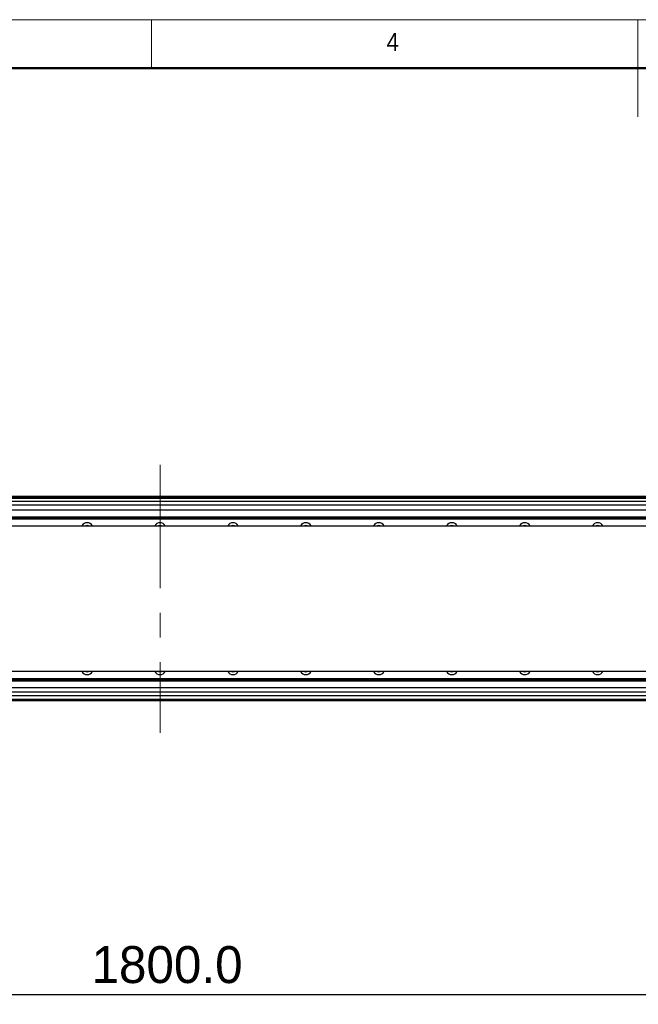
# Model space of a CAD drawing. Header units: millimetres. Extents: x 40 to 3320, y 40 to 2336.
# Tile 10 of 14: x 1172 to 1680, y 1526 to 2336. Entities that reach past the tile are written whole.
import ezdxf

# ---------------------------------------------------------------- set-up
doc = ezdxf.new("R2010")
doc.units = ezdxf.units.MM
doc.header["$LTSCALE"] = 8
doc.linetypes.add('CENTERX2', pattern=[20.32, 12.7, -2.54, 2.54, -2.54])
doc.layers.add('DIMNS', color=7, linetype='Continuous')
doc.styles.add('SLDTEXTSTYLE0', font='Gothic.ttf', dxfattribs={"width": 0.913})
doc.styles.add('SLDTEXTSTYLE7', font='txt')
doc.dimstyles.new('SLDDIMSTYLE0', dxfattribs={"dimtxt": 30.4, "dimasz": 16, "dimexe": 0, "dimexo": 0.0625, "dimgap": 7.6, "dimtad": 2, "dimdec": 1, "dimrnd": 1e-09, "dimzin": 4, "dimdsep": 46, "dimtxsty": 'SLDTEXTSTYLE7', "dimsah": 1, "dimcen": 0.09, "dimadec": 0, "dimazin": 1, "dimtfac": 1, "dimtdec": 1, "dimtmove": 0, "dimatfit": 0, "dimfxl": 0, "dimfrac": 2, "dimtolj": 1, "dimtzin": 12, "dimarcsym": 0})
doc.dimstyles.new('SLDDIMSTYLE3', dxfattribs={"dimtxt": 30.4, "dimasz": 16, "dimexe": 0, "dimexo": 0.0625, "dimgap": 7.6, "dimtad": 2, "dimdec": 1, "dimrnd": 1e-09, "dimzin": 4, "dimdsep": 46, "dimtxsty": 'SLDTEXTSTYLE7', "dimsah": 1, "dimcen": 0.09, "dimadec": 0, "dimazin": 1, "dimtfac": 1, "dimtdec": 1, "dimtofl": 0, "dimtmove": 0, "dimatfit": 3, "dimfxl": 0, "dimfrac": 2, "dimtolj": 1, "dimtzin": 12, "dimarcsym": 0})

# ---------------------------------------------------------------- blocks, each defined once
blk = doc.blocks.new('_D_3')
at = {"layer": 'DIMNS'}
for p, q in [((2385.37, 1932.5), (2385.37, 1964.5)), ((479.6, 1932.5), (2393.37, 1932.5)), ((2385.37, 1786.5), (2385.37, 1932.5)), ((479.6, 1786.5), (2393.37, 1786.5)), ((2385.37, 1786.5), (2385.37, 1754.5))]:
    blk.add_line(p, q, dxfattribs=at)
for points in [[(2385.37, 1932.5), (2387.77, 1948.5), (2382.97, 1948.5)], [(2385.37, 1786.5), (2382.97, 1770.5), (2387.77, 1770.5)]]:
    blk.add_solid(points, dxfattribs=at)
at = {"layer": 'DIMNS', "insert": (2345.48, 1826.14), "char_height": 30.4, "attachment_point": 1, "rotation": 90, "style": 'SLDTEXTSTYLE7'}
blk.add_mtext('146.0', dxfattribs=at)
blk = doc.blocks.new('_D_10')
at = {"layer": 'DIMNS'}
for p, q in [((386.94, 1718.34), (386.94, 1525.7)), ((2186.94, 1718.34), (2186.94, 1525.7)), ((386.94, 1533.7), (2186.94, 1533.7))]:
    blk.add_line(p, q, dxfattribs=at)
for points in [[(386.94, 1533.7), (402.94, 1531.3), (402.94, 1536.1)], [(2186.94, 1533.7), (2170.94, 1536.1), (2170.94, 1531.3)]]:
    blk.add_solid(points, dxfattribs=at)
at = {"layer": 'DIMNS', "insert": (1230.53, 1573.59), "char_height": 30.4, "attachment_point": 1, "style": 'SLDTEXTSTYLE7'}
blk.add_mtext('1800.0', dxfattribs=at)

msp = doc.modelspace()

# ---------------------------------------------------------------- linework, layer by layer
at = {"color": 7, "linetype": 'Continuous', "lineweight": 18}
for p, q in [((3320, 2336), (40, 2336)), ((1280, 2296), (1280, 2336)), ((1680, 2336), (1680, 2256)), ((80, 2296), (3280, 2296))]:
    msp.add_line(p, q, dxfattribs=at)
at = {"color": 7, "linetype": 'Continuous', "lineweight": 50}
msp.add_line((3280, 2296), (80, 2296), dxfattribs=at)
at = {"color": 7, "linetype": 'Continuous', "lineweight": 25}
for p, q in [((2116.94, 1943.5), (456.94, 1943.5)), ((456.94, 1943.3), (2116.94, 1943.3)), ((456.94, 1943.1), (2116.94, 1943.1)), ((2116.94, 1943), (456.94, 1943)), ((2116.94, 1942), (456.94, 1942)), ((2091.94, 1939.5), (481.94, 1939.5)), ((488.74, 1925.3), (2091.94, 1925.3)), ((488.77, 1925.61), (2091.94, 1925.61)), ((488.89, 1926.69), (2091.94, 1926.69)), ((488.92, 1927), (2091.94, 1927)), ((269.94, 1919.5), (2303.94, 1919.5)), ((2303.94, 1799.5), (269.94, 1799.5)), ((481.94, 1793.7), (2085.15, 1793.7)), ((481.94, 1793.39), (2085.12, 1793.39)), ((481.94, 1792.31), (2085, 1792.31)), ((481.94, 1792), (2084.97, 1792)), ((2091.94, 1779.49), (481.94, 1779.49)), ((2089.94, 1775.5), (488.94, 1775.5))]:
    msp.add_line(p, q, dxfattribs=at)
at = {"color": 8, "linetype": 'Continuous', "lineweight": 25}
for p, q in [((2091.94, 1936.5), (481.94, 1936.5)), ((2091.94, 1782.49), (481.94, 1782.49)), ((2089.94, 1776.5), (488.94, 1776.5))]:
    msp.add_line(p, q, dxfattribs=at)
at = {"color": 7, "linetype": 'Continuous', "lineweight": 25, "flags": 128}
for points in [[(1226.94, 1919.75), (1225.95, 1919.56), (1225.8, 1919.5)], [(1228.09, 1919.5), (1227.94, 1919.56), (1226.94, 1919.75)], [(1286.94, 1919.75), (1285.95, 1919.56), (1285.8, 1919.5)], [(1288.09, 1919.5), (1287.94, 1919.56), (1286.94, 1919.75)], [(1346.94, 1919.75), (1345.95, 1919.56), (1345.8, 1919.5)], [(1348.09, 1919.5), (1347.94, 1919.56), (1346.94, 1919.75)], [(1406.94, 1919.75), (1405.95, 1919.56), (1405.8, 1919.5)], [(1408.09, 1919.5), (1407.94, 1919.56), (1406.94, 1919.75)], [(1466.94, 1919.75), (1465.95, 1919.56), (1465.8, 1919.5)], [(1468.09, 1919.5), (1467.94, 1919.56), (1466.94, 1919.75)], [(1526.94, 1919.75), (1525.95, 1919.56), (1525.8, 1919.5)], [(1528.09, 1919.5), (1527.94, 1919.56), (1526.94, 1919.75)], [(1586.94, 1919.75), (1585.95, 1919.56), (1585.8, 1919.5)], [(1588.09, 1919.5), (1587.94, 1919.56), (1586.94, 1919.75)], [(1646.94, 1919.75), (1645.95, 1919.56), (1645.8, 1919.5)], [(1648.09, 1919.5), (1647.94, 1919.56), (1646.94, 1919.75)]]:
    msp.add_lwpolyline(points, dxfattribs=at)
at = {"color": 7, "linetype": 'Continuous', "lineweight": 25}
for centre, radius, start, end in [((1226.94, 1917), 5, 90, 149.99999), ((1226.94, 1917), 5, 30.00001, 90), ((1286.94, 1917), 5, 90, 149.99999), ((1286.94, 1917), 5, 30.00001, 90), ((1346.94, 1917), 5, 90, 149.99999), ((1346.94, 1917), 5, 30.00001, 90), ((1406.94, 1917), 5, 90, 149.99999), ((1406.94, 1917), 5, 30.00001, 90), ((1466.94, 1917), 5, 90, 149.99999), ((1466.94, 1917), 5, 30.00001, 90), ((1526.94, 1917), 5, 90, 149.99999), ((1526.94, 1917), 5, 30.00001, 90), ((1586.94, 1917), 5, 90, 149.99999), ((1586.94, 1917), 5, 30.00001, 90), ((1646.94, 1917), 5, 90, 149.99999), ((1646.94, 1917), 5, 30.00001, 90), ((1226.94, 1802), 5, 210.00001, 329.99999), ((1226.94, 1802), 2.75, 245.38006, 294.61994), ((1286.94, 1802), 5, 210.00001, 329.99999), ((1286.94, 1802), 2.75, 245.38006, 294.61994), ((1346.94, 1802), 5, 210.00001, 329.99999), ((1346.94, 1802), 2.75, 245.38006, 294.61994), ((1406.94, 1802), 5, 210.00001, 329.99999), ((1406.94, 1802), 2.75, 245.38006, 294.61994), ((1466.94, 1802), 5, 210.00001, 329.99999), ((1466.94, 1802), 2.75, 245.38006, 294.61994), ((1526.94, 1802), 5, 210.00001, 329.99999), ((1526.94, 1802), 2.75, 245.38006, 294.61994), ((1586.94, 1802), 5, 210.00001, 329.99999), ((1586.94, 1802), 2.75, 245.38006, 294.61994), ((1646.94, 1802), 5, 210.00001, 329.99999), ((1646.94, 1802), 2.75, 245.38006, 294.61994)]:
    msp.add_arc(centre, radius, start, end, dxfattribs=at)
at = {"layer": 'DIMNS', "linetype": 'CENTERX2', "lineweight": 18}
msp.add_line((1286.94, 1969.8), (1286.94, 1749.2), dxfattribs=at)

# ---------------------------------------------------------------- texts
at = {"color": 7, "linetype": 'Continuous', "lineweight": 0, "insert": (1473.33, 2325.17), "char_height": 14.82, "attachment_point": 1, "style": 'SLDTEXTSTYLE0'}
msp.add_mtext('4', dxfattribs=at)

# ---------------------------------------------------------------- dimensions: what is measured, and where the dimension line sits
at = {"layer": 'DIMNS'}
dim = msp.add_linear_dim(base=(2385.37, 1932.5), p1=(469.44, 1786.5), p2=(469.44, 1932.5), angle=90, dimstyle='SLDDIMSTYLE0', dxfattribs=at)
dim.commit()
dim.dimension.update_dxf_attribs({"geometry": '_D_3', "text_midpoint": (2385.37, 1874.57), "dimtype": 160})
dim = msp.add_linear_dim(base=(2186.94, 1533.7), p1=(386.94, 1728.5), p2=(2186.94, 1728.5), dimstyle='SLDDIMSTYLE3', dxfattribs=at)
dim.commit()
dim.dimension.update_dxf_attribs({"geometry": '_D_10', "text_midpoint": (1289.93, 1533.7), "dimtype": 160})

doc.saveas('drawing.dxf')
